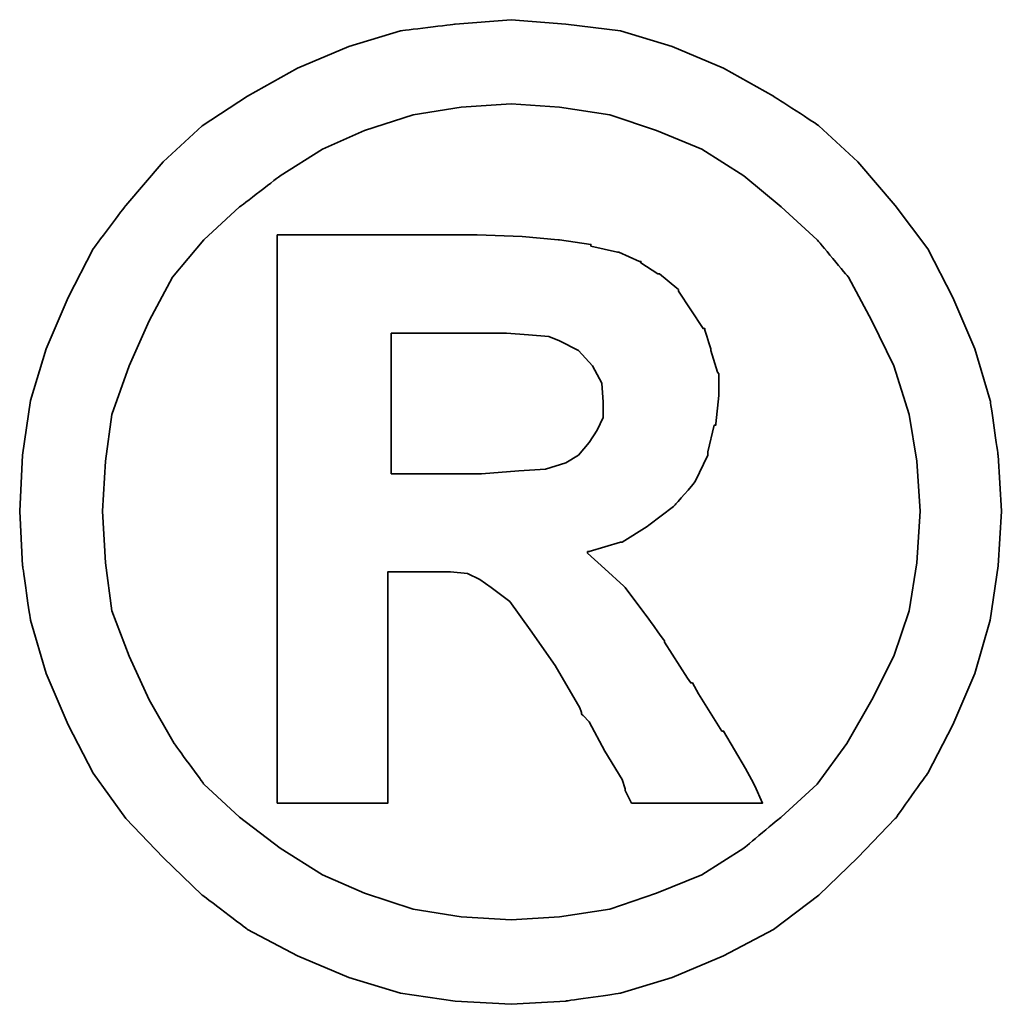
# Model space of a CAD drawing. Header units: millimetres. Extents: x 30 to 432, y -380 to -244.
# Tile 52 of 55: x 343.45 to 344.67, y -339.8 to -338.58. Entities that reach past the tile are written whole.
import ezdxf

# ---------------------------------------------------------------- set-up
doc = ezdxf.new("R2010")
doc.units = ezdxf.units.MM
doc.header["$LTSCALE"] = 0.15
doc.layers.add('DIM', color=4, linetype='CONTINUOUS')
doc.layers.add('layer 1', color=7, linetype='CONTINUOUS')

# ---------------------------------------------------------------- blocks, each defined once
blk = doc.blocks.new('TBI MOTION logo(完整正式版)')
at = {"layer": 'layer 1', "color": 22, "lineweight": 35}
for points, knots in [([(81.20634, 4.98624), (81.20634, 4.98624), (81.18649, 5.32862), (81.18649, 5.32862), (81.18649, 5.32862), (81.18649, 5.32862), (81.13886, 5.66206), (81.13886, 5.66206), (81.13886, 5.66206), (81.13886, 5.66206), (81.04359, 5.97764), (81.04359, 5.97764), (81.04359, 5.97764), (81.04359, 5.97764), (80.91061, 6.29124), (80.91061, 6.29124), (80.91061, 6.29124), (80.91061, 6.29124), (80.75778, 6.58697), (80.75778, 6.58697), (80.75778, 6.58697), (80.75778, 6.58697), (80.5593, 6.85294), (80.5593, 6.85294), (80.5593, 6.85294), (80.5593, 6.85294), (80.33105, 7.1189), (80.33105, 7.1189), (80.33105, 7.1189), (80.33105, 7.1189), (80.09287, 7.33921), (80.09287, 7.33921), (80.09287, 7.33921), (80.09287, 7.33921), (79.815, 7.51982), (79.815, 7.51982), (79.815, 7.51982), (79.815, 7.51982), (79.51133, 7.69051), (79.51133, 7.69051), (79.51133, 7.69051), (79.51133, 7.69051), (79.19773, 7.8235), (79.19773, 7.8235), (79.19773, 7.8235), (79.19773, 7.8235), (78.88215, 7.91877), (78.88215, 7.91877), (78.88215, 7.91877), (78.88215, 7.91877), (78.54871, 7.95846), (78.54871, 7.95846), (78.54871, 7.95846), (78.54871, 7.95846), (78.21526, 7.98625), (78.21526, 7.98625), (78.21526, 7.98625), (78.21526, 7.98625), (77.87388, 7.95846), (77.87388, 7.95846), (77.87388, 7.95846), (77.87388, 7.95846), (77.54044, 7.91877), (77.54044, 7.91877), (77.54044, 7.91877), (77.54044, 7.91877), (77.22485, 7.8235), (77.22485, 7.8235), (77.22485, 7.8235), (77.22485, 7.8235), (76.91027, 7.69051), (76.91027, 7.69051), (76.91027, 7.69051), (76.91027, 7.69051), (76.6056, 7.51982), (76.6056, 7.51982), (76.6056, 7.51982), (76.6056, 7.51982), (76.32972, 7.33921), (76.32972, 7.33921), (76.32972, 7.33921), (76.32972, 7.33921), (76.09154, 7.1189), (76.09154, 7.1189), (76.09154, 7.1189), (76.09154, 7.1189), (75.86329, 6.85294), (75.86329, 6.85294), (75.86329, 6.85294), (75.86329, 6.85294), (75.66382, 6.58697), (75.66382, 6.58697), (75.66382, 6.58697), (75.66382, 6.58697), (75.51099, 6.29124), (75.51099, 6.29124), (75.51099, 6.29124), (75.51099, 6.29124), (75.37702, 5.97764), (75.37702, 5.97764), (75.37702, 5.97764), (75.37702, 5.97764), (75.28175, 5.66206), (75.28175, 5.66206), (75.28175, 5.66206), (75.28175, 5.66206), (75.23411, 5.32862), (75.23411, 5.32862), (75.23411, 5.32862), (75.23411, 5.32862), (75.21625, 4.98624), (75.21625, 4.98624), (75.21625, 4.98624), (75.21625, 4.98624), (75.23411, 4.6528), (75.23411, 4.6528), (75.23411, 4.6528), (75.23411, 4.6528), (75.28175, 4.32035), (75.28175, 4.32035), (75.28175, 4.32035), (75.28175, 4.32035), (75.37702, 3.99583), (75.37702, 3.99583), (75.37702, 3.99583), (75.37702, 3.99583), (75.51099, 3.68224), (75.51099, 3.68224), (75.51099, 3.68224), (75.51099, 3.68224), (75.66382, 3.38749), (75.66382, 3.38749), (75.66382, 3.38749), (75.66382, 3.38749), (75.86329, 3.10963), (75.86329, 3.10963), (75.86329, 3.10963), (75.86329, 3.10963), (76.09154, 2.87145), (76.09154, 2.87145), (76.09154, 2.87145), (76.09154, 2.87145), (76.32972, 2.6432), (76.32972, 2.6432), (76.32972, 2.6432), (76.32972, 2.6432), (76.6056, 2.43381), (76.6056, 2.43381), (76.6056, 2.43381), (76.6056, 2.43381), (76.91027, 2.27205), (76.91027, 2.27205), (76.91027, 2.27205), (76.91027, 2.27205), (77.22485, 2.13906), (77.22485, 2.13906), (77.22485, 2.13906), (77.22485, 2.13906), (77.54044, 2.0438), (77.54044, 2.0438), (77.54044, 2.0438), (77.54044, 2.0438), (77.87388, 1.99616), (77.87388, 1.99616), (77.87388, 1.99616), (77.87388, 1.99616), (78.21526, 1.97631), (78.21526, 1.97631), (78.21526, 1.97631), (78.21526, 1.97631), (78.54871, 1.99616), (78.54871, 1.99616), (78.54871, 1.99616), (78.54871, 1.99616), (78.88215, 2.0438), (78.88215, 2.0438), (78.88215, 2.0438), (78.88215, 2.0438), (79.19773, 2.13906), (79.19773, 2.13906), (79.19773, 2.13906), (79.19773, 2.13906), (79.51133, 2.27205), (79.51133, 2.27205), (79.51133, 2.27205), (79.51133, 2.27205), (79.815, 2.43381), (79.815, 2.43381), (79.815, 2.43381), (79.815, 2.43381), (80.09287, 2.6432), (80.09287, 2.6432), (80.09287, 2.6432), (80.09287, 2.6432), (80.33105, 2.87145), (80.33105, 2.87145), (80.33105, 2.87145), (80.33105, 2.87145), (80.5593, 3.10963), (80.5593, 3.10963), (80.5593, 3.10963), (80.5593, 3.10963), (80.75778, 3.38749), (80.75778, 3.38749), (80.75778, 3.38749), (80.75778, 3.38749), (80.91061, 3.68224), (80.91061, 3.68224), (80.91061, 3.68224), (80.91061, 3.68224), (81.04359, 3.99583), (81.04359, 3.99583), (81.04359, 3.99583), (81.04359, 3.99583), (81.13886, 4.32035), (81.13886, 4.32035), (81.13886, 4.32035), (81.13886, 4.32035), (81.18649, 4.6528), (81.18649, 4.6528), (81.18649, 4.6528), (81.18649, 4.6528), (81.20634, 4.98624), (81.20634, 4.98624)], [0, 0, 0, 0, 0.0178571, 0.0178571, 0.0178571, 0.0178572, 0.0357143, 0.0357143, 0.0357143, 0.0357143, 0.0535714, 0.0535714, 0.0535714, 0.0535714, 0.0714286, 0.0714286, 0.0714286, 0.0714286, 0.0892857, 0.0892857, 0.0892857, 0.0892857, 0.1071429, 0.1071429, 0.1071429, 0.1071429, 0.125, 0.125, 0.125, 0.125, 0.1428571, 0.1428571, 0.1428571, 0.1428572, 0.1607143, 0.1607143, 0.1607143, 0.1607143, 0.1785714, 0.1785714, 0.1785714, 0.1785714, 0.1964286, 0.1964286, 0.1964286, 0.1964286, 0.2142857, 0.2142857, 0.2142857, 0.2142857, 0.2321429, 0.2321429, 0.2321429, 0.2321429, 0.25, 0.25, 0.25, 0.25, 0.2678571, 0.2678571, 0.2678571, 0.2678572, 0.2857143, 0.2857143, 0.2857143, 0.2857143, 0.3035714, 0.3035714, 0.3035714, 0.3035714, 0.3214286, 0.3214286, 0.3214286, 0.3214286, 0.3392857, 0.3392857, 0.3392857, 0.3392857, 0.3571429, 0.3571429, 0.3571429, 0.3571429, 0.375, 0.375, 0.375, 0.375, 0.3928571, 0.3928571, 0.3928571, 0.3928572, 0.4107143, 0.4107143, 0.4107143, 0.4107143, 0.4285714, 0.4285714, 0.4285714, 0.4285714, 0.4464286, 0.4464286, 0.4464286, 0.4464286, 0.4642857, 0.4642857, 0.4642857, 0.4642857, 0.4821429, 0.4821429, 0.4821429, 0.4821429, 0.5, 0.5, 0.5, 0.5, 0.5178571, 0.5178571, 0.5178571, 0.5178572, 0.5357143, 0.5357143, 0.5357143, 0.5357143, 0.5535714, 0.5535714, 0.5535714, 0.5535714, 0.5714286, 0.5714286, 0.5714286, 0.5714286, 0.5892857, 0.5892857, 0.5892857, 0.5892857, 0.6071429, 0.6071429, 0.6071429, 0.6071429, 0.625, 0.625, 0.625, 0.625, 0.6428571, 0.6428571, 0.6428571, 0.6428572, 0.6607143, 0.6607143, 0.6607143, 0.6607143, 0.6785714, 0.6785714, 0.6785714, 0.6785714, 0.6964286, 0.6964286, 0.6964286, 0.6964286, 0.7142857, 0.7142857, 0.7142857, 0.7142857, 0.7321429, 0.7321429, 0.7321429, 0.7321429, 0.75, 0.75, 0.75, 0.75, 0.7678571, 0.7678571, 0.7678571, 0.7678572, 0.7857143, 0.7857143, 0.7857143, 0.7857143, 0.8035714, 0.8035714, 0.8035714, 0.8035714, 0.8214286, 0.8214286, 0.8214286, 0.8214286, 0.8392857, 0.8392857, 0.8392857, 0.8392857, 0.8571429, 0.8571429, 0.8571429, 0.8571429, 0.875, 0.875, 0.875, 0.875, 0.8928571, 0.8928571, 0.8928571, 0.8928572, 0.9107143, 0.9107143, 0.9107143, 0.9107143, 0.9285714, 0.9285714, 0.9285714, 0.9285714, 0.9464286, 0.9464286, 0.9464286, 0.9464286, 0.9642857, 0.9642857, 0.9642857, 0.9642857, 0.9821429, 0.9821429, 0.9821429, 0.9821429, 1, 1, 1, 1]), ([(80.71014, 4.98624), (80.71014, 4.98624), (80.69129, 5.29091), (80.69129, 5.29091), (80.69129, 5.29091), (80.69129, 5.29091), (80.64464, 5.57672), (80.64464, 5.57672), (80.64464, 5.57672), (80.64464, 5.57672), (80.54937, 5.87245), (80.54937, 5.87245), (80.54937, 5.87245), (80.54937, 5.87245), (80.41639, 6.14833), (80.41639, 6.14833), (80.41639, 6.14833), (80.41639, 6.14833), (80.27349, 6.41429), (80.27349, 6.41429), (80.27349, 6.41429), (80.27349, 6.41429), (80.08295, 6.64255), (80.08295, 6.64255), (80.08295, 6.64255), (80.08295, 6.64255), (79.86264, 6.84301), (79.86264, 6.84301), (79.86264, 6.84301), (79.86264, 6.84301), (79.63439, 7.03355), (79.63439, 7.03355), (79.63439, 7.03355), (79.63439, 7.03355), (79.37835, 7.1963), (79.37835, 7.1963), (79.37835, 7.1963), (79.37835, 7.1963), (79.10246, 7.30944), (79.10246, 7.30944), (79.10246, 7.30944), (79.10246, 7.30944), (78.81665, 7.40471), (78.81665, 7.40471), (78.81665, 7.40471), (78.81665, 7.40471), (78.511, 7.45234), (78.511, 7.45234), (78.511, 7.45234), (78.511, 7.45234), (78.21526, 7.47219), (78.21526, 7.47219), (78.21526, 7.47219), (78.21526, 7.47219), (77.9106, 7.45234), (77.9106, 7.45234), (77.9106, 7.45234), (77.9106, 7.45234), (77.61685, 7.40471), (77.61685, 7.40471), (77.61685, 7.40471), (77.61685, 7.40471), (77.32012, 7.30944), (77.32012, 7.30944), (77.32012, 7.30944), (77.32012, 7.30944), (77.06309, 7.1963), (77.06309, 7.1963), (77.06309, 7.1963), (77.06309, 7.1963), (76.80606, 7.03355), (76.80606, 7.03355), (76.80606, 7.03355), (76.80606, 7.03355), (76.55797, 6.84301), (76.55797, 6.84301), (76.55797, 6.84301), (76.55797, 6.84301), (76.34063, 6.64255), (76.34063, 6.64255), (76.34063, 6.64255), (76.34063, 6.64255), (76.1491, 6.41429), (76.1491, 6.41429), (76.1491, 6.41429), (76.1491, 6.41429), (76.0062, 6.14833), (76.0062, 6.14833), (76.0062, 6.14833), (76.0062, 6.14833), (75.88314, 5.87245), (75.88314, 5.87245), (75.88314, 5.87245), (75.88314, 5.87245), (75.77794, 5.57672), (75.77794, 5.57672), (75.77794, 5.57672), (75.77794, 5.57672), (75.73924, 5.29091), (75.73924, 5.29091), (75.73924, 5.29091), (75.73924, 5.29091), (75.72039, 4.98624), (75.72039, 4.98624), (75.72039, 4.98624), (75.72039, 4.98624), (75.73924, 4.67165), (75.73924, 4.67165), (75.73924, 4.67165), (75.73924, 4.67165), (75.77794, 4.37791), (75.77794, 4.37791), (75.77794, 4.37791), (75.77794, 4.37791), (75.88314, 4.10102), (75.88314, 4.10102), (75.88314, 4.10102), (75.88314, 4.10102), (76.0062, 3.83407), (76.0062, 3.83407), (76.0062, 3.83407), (76.0062, 3.83407), (76.15902, 3.56811), (76.15902, 3.56811), (76.15902, 3.56811), (76.15902, 3.56811), (76.34063, 3.32001), (76.34063, 3.32001), (76.34063, 3.32001), (76.34063, 3.32001), (76.55797, 3.11955), (76.55797, 3.11955), (76.55797, 3.11955), (76.55797, 3.11955), (76.80606, 2.92901), (76.80606, 2.92901), (76.80606, 2.92901), (76.80606, 2.92901), (77.06309, 2.76725), (77.06309, 2.76725), (77.06309, 2.76725), (77.06309, 2.76725), (77.32012, 2.65412), (77.32012, 2.65412), (77.32012, 2.65412), (77.32012, 2.65412), (77.61685, 2.55786), (77.61685, 2.55786), (77.61685, 2.55786), (77.61685, 2.55786), (77.9106, 2.51022), (77.9106, 2.51022), (77.9106, 2.51022), (77.9106, 2.51022), (78.21526, 2.49137), (78.21526, 2.49137), (78.21526, 2.49137), (78.21526, 2.49137), (78.511, 2.51022), (78.511, 2.51022), (78.511, 2.51022), (78.511, 2.51022), (78.81665, 2.55786), (78.81665, 2.55786), (78.81665, 2.55786), (78.81665, 2.55786), (79.10246, 2.65412), (79.10246, 2.65412), (79.10246, 2.65412), (79.10246, 2.65412), (79.37835, 2.76725), (79.37835, 2.76725), (79.37835, 2.76725), (79.37835, 2.76725), (79.63439, 2.92901), (79.63439, 2.92901), (79.63439, 2.92901), (79.63439, 2.92901), (79.86264, 3.11955), (79.86264, 3.11955), (79.86264, 3.11955), (79.86264, 3.11955), (80.08295, 3.32001), (80.08295, 3.32001), (80.08295, 3.32001), (80.08295, 3.32001), (80.26356, 3.56811), (80.26356, 3.56811), (80.26356, 3.56811), (80.26356, 3.56811), (80.41639, 3.83407), (80.41639, 3.83407), (80.41639, 3.83407), (80.41639, 3.83407), (80.54937, 4.10102), (80.54937, 4.10102), (80.54937, 4.10102), (80.54937, 4.10102), (80.64464, 4.37791), (80.64464, 4.37791), (80.64464, 4.37791), (80.64464, 4.37791), (80.69129, 4.67165), (80.69129, 4.67165), (80.69129, 4.67165), (80.69129, 4.67165), (80.71014, 4.98624), (80.71014, 4.98624)], [0, 0, 0, 0, 0.0192308, 0.0192308, 0.0192308, 0.0192308, 0.0384615, 0.0384615, 0.0384615, 0.0384615, 0.0576923, 0.0576923, 0.0576923, 0.0576923, 0.0769231, 0.0769231, 0.0769231, 0.0769231, 0.0961538, 0.0961538, 0.0961538, 0.0961539, 0.1153846, 0.1153846, 0.1153846, 0.1153846, 0.1346154, 0.1346154, 0.1346154, 0.1346154, 0.1538462, 0.1538462, 0.1538462, 0.1538462, 0.1730769, 0.1730769, 0.1730769, 0.1730769, 0.1923077, 0.1923077, 0.1923077, 0.1923077, 0.2115385, 0.2115385, 0.2115385, 0.2115385, 0.2307692, 0.2307692, 0.2307692, 0.2307692, 0.25, 0.25, 0.25, 0.25, 0.2692308, 0.2692308, 0.2692308, 0.2692308, 0.2884615, 0.2884615, 0.2884615, 0.2884615, 0.3076923, 0.3076923, 0.3076923, 0.3076923, 0.3269231, 0.3269231, 0.3269231, 0.3269231, 0.3461538, 0.3461538, 0.3461538, 0.3461539, 0.3653846, 0.3653846, 0.3653846, 0.3653846, 0.3846154, 0.3846154, 0.3846154, 0.3846154, 0.4038462, 0.4038462, 0.4038462, 0.4038462, 0.4230769, 0.4230769, 0.4230769, 0.4230769, 0.4423077, 0.4423077, 0.4423077, 0.4423077, 0.4615385, 0.4615385, 0.4615385, 0.4615385, 0.4807692, 0.4807692, 0.4807692, 0.4807692, 0.5, 0.5, 0.5, 0.5, 0.5192308, 0.5192308, 0.5192308, 0.5192308, 0.5384615, 0.5384615, 0.5384615, 0.5384615, 0.5576923, 0.5576923, 0.5576923, 0.5576923, 0.5769231, 0.5769231, 0.5769231, 0.5769231, 0.5961538, 0.5961538, 0.5961538, 0.5961539, 0.6153846, 0.6153846, 0.6153846, 0.6153846, 0.6346154, 0.6346154, 0.6346154, 0.6346154, 0.6538462, 0.6538462, 0.6538462, 0.6538462, 0.6730769, 0.6730769, 0.6730769, 0.6730769, 0.6923077, 0.6923077, 0.6923077, 0.6923077, 0.7115385, 0.7115385, 0.7115385, 0.7115385, 0.7307692, 0.7307692, 0.7307692, 0.7307692, 0.75, 0.75, 0.75, 0.75, 0.7692308, 0.7692308, 0.7692308, 0.7692308, 0.7884615, 0.7884615, 0.7884615, 0.7884615, 0.8076923, 0.8076923, 0.8076923, 0.8076923, 0.8269231, 0.8269231, 0.8269231, 0.8269231, 0.8461538, 0.8461538, 0.8461538, 0.8461539, 0.8653846, 0.8653846, 0.8653846, 0.8653846, 0.8846154, 0.8846154, 0.8846154, 0.8846154, 0.9038462, 0.9038462, 0.9038462, 0.9038462, 0.9230769, 0.9230769, 0.9230769, 0.9230769, 0.9423077, 0.9423077, 0.9423077, 0.9423077, 0.9615385, 0.9615385, 0.9615385, 0.9615385, 0.9807692, 0.9807692, 0.9807692, 0.9807692, 1, 1, 1, 1]), ([(76.78721, 3.2823), (76.78721, 3.2823), (76.78721, 3.32001), (76.78721, 3.32001), (76.78721, 3.32001), (76.78721, 3.32001), (76.78721, 3.42422), (76.78721, 3.42422), (76.78721, 3.42422), (76.78721, 3.42422), (76.78721, 3.59689), (76.78721, 3.59689), (76.78721, 3.59689), (76.78721, 3.59689), (76.78721, 3.80529), (76.78721, 3.80529), (76.78721, 3.80529), (76.78721, 3.80529), (76.78721, 4.0524), (76.78721, 4.0524), (76.78721, 4.0524), (76.78721, 4.0524), (76.78721, 4.32035), (76.78721, 4.32035), (76.78721, 4.32035), (76.78721, 4.32035), (76.78721, 4.92868), (76.78721, 4.92868), (76.78721, 4.92868), (76.78721, 4.92868), (76.78721, 5.53801), (76.78721, 5.53801), (76.78721, 5.53801), (76.78721, 5.53801), (76.78721, 5.82482), (76.78721, 5.82482), (76.78721, 5.82482), (76.78721, 5.82482), (76.78721, 6.07291), (76.78721, 6.07291), (76.78721, 6.07291), (76.78721, 6.07291), (76.78721, 6.30017), (76.78721, 6.30017), (76.78721, 6.30017), (76.78721, 6.30017), (76.78721, 6.45399), (76.78721, 6.45399), (76.78721, 6.45399), (76.78721, 6.45399), (76.78721, 6.5572), (76.78721, 6.5572), (76.78721, 6.5572), (76.78721, 6.5572), (76.78721, 6.59689), (76.78721, 6.59689), (76.78721, 6.59689), (76.78721, 6.59689), (76.78721, 6.67232), (76.78721, 6.67232), (76.78721, 6.67232), (76.78721, 6.67232), (76.8537, 6.67232), (76.8537, 6.67232), (76.8537, 6.67232), (76.8537, 6.67232), (76.87355, 6.67232), (76.87355, 6.67232), (76.87355, 6.67232), (76.87355, 6.67232), (76.91027, 6.67232), (76.91027, 6.67232), (76.91027, 6.67232), (76.91027, 6.67232), (77.04424, 6.67232), (77.04424, 6.67232), (77.04424, 6.67232), (77.04424, 6.67232), (77.22485, 6.67232), (77.22485, 6.67232), (77.22485, 6.67232), (77.22485, 6.67232), (77.43524, 6.67232), (77.43524, 6.67232), (77.43524, 6.67232), (77.43524, 6.67232), (77.65357, 6.67232), (77.65357, 6.67232), (77.65357, 6.67232), (77.65357, 6.67232), (77.82625, 6.67232), (77.82625, 6.67232), (77.82625, 6.67232), (77.82625, 6.67232), (77.94037, 6.67232), (77.94037, 6.67232), (77.94037, 6.67232), (77.94037, 6.67232), (77.97709, 6.67232), (77.97709, 6.67232), (77.97709, 6.67232), (77.97709, 6.67232), (77.99694, 6.67232), (77.99694, 6.67232), (77.99694, 6.67232), (77.99694, 6.67232), (78.00686, 6.67232), (78.00686, 6.67232), (78.00686, 6.67232), (78.00686, 6.67232), (78.28275, 6.6624), (78.28275, 6.6624), (78.28275, 6.6624), (78.28275, 6.6624), (78.50107, 6.64255), (78.50107, 6.64255), (78.50107, 6.64255), (78.50107, 6.64255), (78.511, 6.64255), (78.511, 6.64255), (78.511, 6.64255), (78.511, 6.64255), (78.70154, 6.61476), (78.70154, 6.61476), (78.70154, 6.61476), (78.70154, 6.61476), (78.70154, 6.60483), (78.70154, 6.60483), (78.70154, 6.60483), (78.70154, 6.60483), (78.86429, 6.56713), (78.86429, 6.56713), (78.86429, 6.56713), (78.86429, 6.56713), (78.87223, 6.56713), (78.87223, 6.56713), (78.87223, 6.56713), (78.87223, 6.56713), (78.99727, 6.51056), (78.99727, 6.51056), (78.99727, 6.51056), (78.99727, 6.51056), (79.00719, 6.51056), (79.00719, 6.51056), (79.00719, 6.51056), (79.00719, 6.51056), (79.00719, 6.50162), (79.00719, 6.50162), (79.00719, 6.50162), (79.00719, 6.50162), (79.1104, 6.43415), (79.1104, 6.43415), (79.1104, 6.43415), (79.1104, 6.43415), (79.12132, 6.43415), (79.12132, 6.43415), (79.12132, 6.43415), (79.12132, 6.43415), (79.22552, 6.34781), (79.22552, 6.34781), (79.22552, 6.34781), (79.22552, 6.34781), (79.23544, 6.33888), (79.23544, 6.33888), (79.23544, 6.33888), (79.23544, 6.33888), (79.23544, 6.32895), (79.23544, 6.32895), (79.23544, 6.32895), (79.23544, 6.32895), (79.31087, 6.21483), (79.31087, 6.21483), (79.31087, 6.21483), (79.31087, 6.21483), (79.38629, 6.1007), (79.38629, 6.1007), (79.38629, 6.1007), (79.38629, 6.1007), (79.3972, 6.1007), (79.3972, 6.1007), (79.3972, 6.1007), (79.3972, 6.1007), (79.3972, 6.09078), (79.3972, 6.09078), (79.3972, 6.09078), (79.3972, 6.09078), (79.43392, 5.97764), (79.43392, 5.97764), (79.43392, 5.97764), (79.43392, 5.97764), (79.43392, 5.96772), (79.43392, 5.96772), (79.43392, 5.96772), (79.43392, 5.96772), (79.47362, 5.83474), (79.47362, 5.83474), (79.47362, 5.83474), (79.47362, 5.83474), (79.48156, 5.82482), (79.48156, 5.82482), (79.48156, 5.82482), (79.48156, 5.82482), (79.48156, 5.69977), (79.48156, 5.69977), (79.48156, 5.69977), (79.48156, 5.69977), (79.48156, 5.69183), (79.48156, 5.69183), (79.48156, 5.69183), (79.48156, 5.69183), (79.4637, 5.51915), (79.4637, 5.51915), (79.4637, 5.51915), (79.4637, 5.51915), (79.4637, 5.51122), (79.4637, 5.51122), (79.4637, 5.51122), (79.4637, 5.51122), (79.45377, 5.51122), (79.45377, 5.51122), (79.45377, 5.51122), (79.45377, 5.51122), (79.41507, 5.34847), (79.41507, 5.34847), (79.41507, 5.34847), (79.41507, 5.34847), (79.41507, 5.33854), (79.41507, 5.33854), (79.41507, 5.33854), (79.41507, 5.33854), (79.41507, 5.32862), (79.41507, 5.32862), (79.41507, 5.32862), (79.41507, 5.32862), (79.33865, 5.16785), (79.33865, 5.16785), (79.33865, 5.16785), (79.33865, 5.16785), (79.33071, 5.15693), (79.33071, 5.15693), (79.33071, 5.15693), (79.33071, 5.15693), (79.2156, 5.02495), (79.2156, 5.02495), (79.2156, 5.02495), (79.2156, 5.02495), (79.20567, 5.01502), (79.20567, 5.01502), (79.20567, 5.01502), (79.20567, 5.01502), (79.05483, 4.89991), (79.05483, 4.89991), (79.05483, 4.89991), (79.05483, 4.89991), (79.04491, 4.89197), (79.04491, 4.89197), (79.04491, 4.89197), (79.04491, 4.89197), (78.89208, 4.7967), (78.89208, 4.7967), (78.89208, 4.7967), (78.89208, 4.7967), (78.88215, 4.7967), (78.88215, 4.7967), (78.88215, 4.7967), (78.88215, 4.7967), (78.69161, 4.73913), (78.69161, 4.73913), (78.69161, 4.73913), (78.69161, 4.73913), (78.68169, 4.73913), (78.68169, 4.73913), (78.68169, 4.73913), (78.68169, 4.73913), (78.68169, 4.72921), (78.68169, 4.72921), (78.68169, 4.72921), (78.68169, 4.72921), (78.78688, 4.63394), (78.78688, 4.63394), (78.78688, 4.63394), (78.78688, 4.63394), (78.902, 4.52875), (78.902, 4.52875), (78.902, 4.52875), (78.902, 4.52875), (78.91093, 4.52081), (78.91093, 4.52081), (78.91093, 4.52081), (78.91093, 4.52081), (79.02506, 4.36798), (79.02506, 4.36798), (79.02506, 4.36798), (79.02506, 4.36798), (79.1501, 4.1953), (79.1501, 4.1953), (79.1501, 4.1953), (79.1501, 4.1953), (79.1501, 4.18736), (79.1501, 4.18736), (79.1501, 4.18736), (79.1501, 4.18736), (79.29201, 3.96705), (79.29201, 3.96705), (79.29201, 3.96705), (79.29201, 3.96705), (79.31087, 3.93828), (79.31087, 3.93828), (79.31087, 3.93828), (79.31087, 3.93828), (79.32079, 3.93828), (79.32079, 3.93828), (79.32079, 3.93828), (79.32079, 3.93828), (79.3585, 3.87178), (79.3585, 3.87178), (79.3585, 3.87178), (79.3585, 3.87178), (79.50141, 3.64353), (79.50141, 3.64353), (79.50141, 3.64353), (79.50141, 3.64353), (79.51133, 3.64353), (79.51133, 3.64353), (79.51133, 3.64353), (79.51133, 3.64353), (79.64431, 3.41528), (79.64431, 3.41528), (79.64431, 3.41528), (79.64431, 3.41528), (79.68202, 3.3478), (79.68202, 3.3478), (79.68202, 3.3478), (79.68202, 3.3478), (79.70187, 3.31009), (79.70187, 3.31009), (79.70187, 3.31009), (79.70187, 3.31009), (79.7495, 3.2049), (79.7495, 3.2049), (79.7495, 3.2049), (79.7495, 3.2049), (79.64431, 3.2049), (79.64431, 3.2049), (79.64431, 3.2049), (79.64431, 3.2049), (79.62546, 3.2049), (79.62546, 3.2049), (79.62546, 3.2049), (79.62546, 3.2049), (79.53912, 3.2049), (79.53912, 3.2049), (79.53912, 3.2049), (79.53912, 3.2049), (79.31087, 3.2049), (79.31087, 3.2049), (79.31087, 3.2049), (79.31087, 3.2049), (79.08262, 3.2049), (79.08262, 3.2049), (79.08262, 3.2049), (79.08262, 3.2049), (79.00719, 3.2049), (79.00719, 3.2049), (79.00719, 3.2049), (79.00719, 3.2049), (78.98735, 3.2049), (78.98735, 3.2049), (78.98735, 3.2049), (78.98735, 3.2049), (78.94964, 3.2049), (78.94964, 3.2049), (78.94964, 3.2049), (78.94964, 3.2049), (78.92979, 3.24459), (78.92979, 3.24459), (78.92979, 3.24459), (78.92979, 3.24459), (78.91093, 3.2823), (78.91093, 3.2823), (78.91093, 3.2823), (78.91093, 3.2823), (78.91093, 3.29223), (78.91093, 3.29223), (78.91093, 3.29223), (78.91093, 3.29223), (78.89208, 3.3478), (78.89208, 3.3478), (78.89208, 3.3478), (78.89208, 3.3478), (78.78688, 3.52048), (78.78688, 3.52048), (78.78688, 3.52048), (78.78688, 3.52048), (78.69161, 3.7001), (78.69161, 3.7001), (78.69161, 3.7001), (78.69161, 3.7001), (78.6539, 3.7388), (78.6539, 3.7388), (78.6539, 3.7388), (78.6539, 3.7388), (78.64398, 3.74873), (78.64398, 3.74873), (78.64398, 3.74873), (78.64398, 3.74873), (78.64398, 3.75766), (78.64398, 3.75766), (78.64398, 3.75766), (78.64398, 3.75766), (78.63405, 3.78644), (78.63405, 3.78644), (78.63405, 3.78644), (78.63405, 3.78644), (78.48321, 4.04347), (78.48321, 4.04347), (78.48321, 4.04347), (78.48321, 4.04347), (78.33038, 4.2618), (78.33038, 4.2618), (78.33038, 4.2618), (78.33038, 4.2618), (78.20732, 4.43447), (78.20732, 4.43447), (78.20732, 4.43447), (78.20732, 4.43447), (78.09221, 4.52081), (78.09221, 4.52081), (78.09221, 4.52081), (78.09221, 4.52081), (78.02472, 4.56845), (78.02472, 4.56845), (78.02472, 4.56845), (78.02472, 4.56845), (77.9493, 4.60616), (77.9493, 4.60616), (77.9493, 4.60616), (77.9493, 4.60616), (77.8451, 4.61608), (77.8451, 4.61608), (77.8451, 4.61608), (77.8451, 4.61608), (77.71113, 4.61608), (77.71113, 4.61608), (77.71113, 4.61608), (77.71113, 4.61608), (77.69128, 4.61608), (77.69128, 4.61608), (77.69128, 4.61608), (77.69128, 4.61608), (77.67342, 4.61608), (77.67342, 4.61608), (77.67342, 4.61608), (77.67342, 4.61608), (77.5583, 4.61608), (77.5583, 4.61608), (77.5583, 4.61608), (77.5583, 4.61608), (77.46303, 4.61608), (77.46303, 4.61608), (77.46303, 4.61608), (77.46303, 4.61608), (77.46303, 4.54761), (77.46303, 4.54761), (77.46303, 4.54761), (77.46303, 4.54761), (77.46303, 4.47318), (77.46303, 4.47318), (77.46303, 4.47318), (77.46303, 4.47318), (77.46303, 4.24294), (77.46303, 4.24294), (77.46303, 4.24294), (77.46303, 4.24294), (77.46303, 3.99583), (77.46303, 3.99583), (77.46303, 3.99583), (77.46303, 3.99583), (77.46303, 3.72888), (77.46303, 3.72888), (77.46303, 3.72888), (77.46303, 3.72888), (77.46303, 3.51055), (77.46303, 3.51055), (77.46303, 3.51055), (77.46303, 3.51055), (77.46303, 3.42422), (77.46303, 3.42422), (77.46303, 3.42422), (77.46303, 3.42422), (77.46303, 3.35773), (77.46303, 3.35773), (77.46303, 3.35773), (77.46303, 3.35773), (77.46303, 3.30017), (77.46303, 3.30017), (77.46303, 3.30017), (77.46303, 3.30017), (77.46303, 3.2823), (77.46303, 3.2823), (77.46303, 3.2823), (77.46303, 3.2823), (77.46303, 3.2049), (77.46303, 3.2049), (77.46303, 3.2049), (77.46303, 3.2049), (77.39753, 3.2049), (77.39753, 3.2049), (77.39753, 3.2049), (77.39753, 3.2049), (77.37768, 3.2049), (77.37768, 3.2049), (77.37768, 3.2049), (77.37768, 3.2049), (77.32012, 3.2049), (77.32012, 3.2049), (77.32012, 3.2049), (77.32012, 3.2049), (77.12165, 3.2049), (77.12165, 3.2049), (77.12165, 3.2049), (77.12165, 3.2049), (76.94897, 3.2049), (76.94897, 3.2049), (76.94897, 3.2049), (76.94897, 3.2049), (76.8924, 3.2049), (76.8924, 3.2049), (76.8924, 3.2049), (76.8924, 3.2049), (76.8537, 3.2049), (76.8537, 3.2049), (76.8537, 3.2049), (76.8537, 3.2049), (76.78721, 3.2049), (76.78721, 3.2049), (76.78721, 3.2049), (76.78721, 3.2049), (76.78721, 3.2823), (76.78721, 3.2823)], [0, 0, 0, 0, 0.0074074, 0.0074074, 0.0074074, 0.0074074, 0.0148148, 0.0148148, 0.0148148, 0.0148148, 0.0222222, 0.0222222, 0.0222222, 0.0222222, 0.0296296, 0.0296296, 0.0296296, 0.0296296, 0.037037, 0.037037, 0.037037, 0.037037, 0.0444444, 0.0444444, 0.0444444, 0.0444445, 0.0518519, 0.0518519, 0.0518519, 0.0518519, 0.0592593, 0.0592593, 0.0592593, 0.0592593, 0.0666667, 0.0666667, 0.0666667, 0.0666667, 0.0740741, 0.0740741, 0.0740741, 0.0740741, 0.0814815, 0.0814815, 0.0814815, 0.0814815, 0.0888889, 0.0888889, 0.0888889, 0.0888889, 0.0962963, 0.0962963, 0.0962963, 0.0962963, 0.1037037, 0.1037037, 0.1037037, 0.1037037, 0.1111111, 0.1111111, 0.1111111, 0.1111111, 0.1185185, 0.1185185, 0.1185185, 0.1185185, 0.1259259, 0.1259259, 0.1259259, 0.1259259, 0.1333333, 0.1333333, 0.1333333, 0.1333333, 0.1407407, 0.1407407, 0.1407407, 0.1407408, 0.1481481, 0.1481481, 0.1481481, 0.1481482, 0.1555556, 0.1555556, 0.1555556, 0.1555556, 0.162963, 0.162963, 0.162963, 0.162963, 0.1703704, 0.1703704, 0.1703704, 0.1703704, 0.1777778, 0.1777778, 0.1777778, 0.1777778, 0.1851852, 0.1851852, 0.1851852, 0.1851852, 0.1925926, 0.1925926, 0.1925926, 0.1925926, 0.2, 0.2, 0.2, 0.2, 0.2074074, 0.2074074, 0.2074074, 0.2074074, 0.2148148, 0.2148148, 0.2148148, 0.2148148, 0.2222222, 0.2222222, 0.2222222, 0.2222222, 0.2296296, 0.2296296, 0.2296296, 0.2296296, 0.237037, 0.237037, 0.237037, 0.237037, 0.2444444, 0.2444444, 0.2444444, 0.2444445, 0.2518519, 0.2518519, 0.2518519, 0.2518519, 0.2592593, 0.2592593, 0.2592593, 0.2592593, 0.2666667, 0.2666667, 0.2666667, 0.2666667, 0.2740741, 0.2740741, 0.2740741, 0.2740741, 0.2814815, 0.2814815, 0.2814815, 0.2814815, 0.2888889, 0.2888889, 0.2888889, 0.2888889, 0.2962963, 0.2962963, 0.2962963, 0.2962963, 0.3037037, 0.3037037, 0.3037037, 0.3037037, 0.3111111, 0.3111111, 0.3111111, 0.3111111, 0.3185185, 0.3185185, 0.3185185, 0.3185185, 0.3259259, 0.3259259, 0.3259259, 0.3259259, 0.3333333, 0.3333333, 0.3333333, 0.3333333, 0.3407407, 0.3407407, 0.3407407, 0.3407408, 0.3481481, 0.3481481, 0.3481481, 0.3481482, 0.3555556, 0.3555556, 0.3555556, 0.3555556, 0.362963, 0.362963, 0.362963, 0.362963, 0.3703704, 0.3703704, 0.3703704, 0.3703704, 0.3777778, 0.3777778, 0.3777778, 0.3777778, 0.3851852, 0.3851852, 0.3851852, 0.3851852, 0.3925926, 0.3925926, 0.3925926, 0.3925926, 0.4, 0.4, 0.4, 0.4, 0.4074074, 0.4074074, 0.4074074, 0.4074074, 0.4148148, 0.4148148, 0.4148148, 0.4148148, 0.4222222, 0.4222222, 0.4222222, 0.4222222, 0.4296296, 0.4296296, 0.4296296, 0.4296296, 0.437037, 0.437037, 0.437037, 0.437037, 0.4444444, 0.4444444, 0.4444444, 0.4444445, 0.4518519, 0.4518519, 0.4518519, 0.4518519, 0.4592593, 0.4592593, 0.4592593, 0.4592593, 0.4666667, 0.4666667, 0.4666667, 0.4666667, 0.4740741, 0.4740741, 0.4740741, 0.4740741, 0.4814815, 0.4814815, 0.4814815, 0.4814815, 0.4888889, 0.4888889, 0.4888889, 0.4888889, 0.4962963, 0.4962963, 0.4962963, 0.4962963, 0.5037037, 0.5037037, 0.5037037, 0.5037037, 0.5111111, 0.5111111, 0.5111111, 0.5111111, 0.5185185, 0.5185185, 0.5185185, 0.5185185, 0.5259259, 0.5259259, 0.5259259, 0.5259259, 0.5333333, 0.5333333, 0.5333333, 0.5333333, 0.5407407, 0.5407407, 0.5407407, 0.5407408, 0.5481481, 0.5481481, 0.5481481, 0.5481482, 0.5555556, 0.5555556, 0.5555556, 0.5555556, 0.562963, 0.562963, 0.562963, 0.562963, 0.5703704, 0.5703704, 0.5703704, 0.5703704, 0.5777778, 0.5777778, 0.5777778, 0.5777778, 0.5851852, 0.5851852, 0.5851852, 0.5851852, 0.5925926, 0.5925926, 0.5925926, 0.5925926, 0.6, 0.6, 0.6, 0.6, 0.6074074, 0.6074074, 0.6074074, 0.6074074, 0.6148148, 0.6148148, 0.6148148, 0.6148148, 0.6222222, 0.6222222, 0.6222222, 0.6222222, 0.6296296, 0.6296296, 0.6296296, 0.6296296, 0.637037, 0.637037, 0.637037, 0.637037, 0.6444444, 0.6444444, 0.6444444, 0.6444445, 0.6518519, 0.6518519, 0.6518519, 0.6518519, 0.6592593, 0.6592593, 0.6592593, 0.6592593, 0.6666667, 0.6666667, 0.6666667, 0.6666667, 0.6740741, 0.6740741, 0.6740741, 0.6740741, 0.6814815, 0.6814815, 0.6814815, 0.6814815, 0.6888889, 0.6888889, 0.6888889, 0.6888889, 0.6962963, 0.6962963, 0.6962963, 0.6962963, 0.7037037, 0.7037037, 0.7037037, 0.7037037, 0.7111111, 0.7111111, 0.7111111, 0.7111111, 0.7185185, 0.7185185, 0.7185185, 0.7185185, 0.7259259, 0.7259259, 0.7259259, 0.7259259, 0.7333333, 0.7333333, 0.7333333, 0.7333333, 0.7407407, 0.7407407, 0.7407407, 0.7407408, 0.7481481, 0.7481481, 0.7481481, 0.7481482, 0.7555556, 0.7555556, 0.7555556, 0.7555556, 0.762963, 0.762963, 0.762963, 0.762963, 0.7703704, 0.7703704, 0.7703704, 0.7703704, 0.7777778, 0.7777778, 0.7777778, 0.7777778, 0.7851852, 0.7851852, 0.7851852, 0.7851852, 0.7925926, 0.7925926, 0.7925926, 0.7925926, 0.8, 0.8, 0.8, 0.8, 0.8074074, 0.8074074, 0.8074074, 0.8074074, 0.8148148, 0.8148148, 0.8148148, 0.8148148, 0.8222222, 0.8222222, 0.8222222, 0.8222222, 0.8296296, 0.8296296, 0.8296296, 0.8296296, 0.837037, 0.837037, 0.837037, 0.837037, 0.8444444, 0.8444444, 0.8444444, 0.8444445, 0.8518519, 0.8518519, 0.8518519, 0.8518519, 0.8592593, 0.8592593, 0.8592593, 0.8592593, 0.8666667, 0.8666667, 0.8666667, 0.8666667, 0.8740741, 0.8740741, 0.8740741, 0.8740741, 0.8814815, 0.8814815, 0.8814815, 0.8814815, 0.8888889, 0.8888889, 0.8888889, 0.8888889, 0.8962963, 0.8962963, 0.8962963, 0.8962963, 0.9037037, 0.9037037, 0.9037037, 0.9037037, 0.9111111, 0.9111111, 0.9111111, 0.9111111, 0.9185185, 0.9185185, 0.9185185, 0.9185185, 0.9259259, 0.9259259, 0.9259259, 0.9259259, 0.9333333, 0.9333333, 0.9333333, 0.9333333, 0.9407407, 0.9407407, 0.9407407, 0.9407408, 0.9481481, 0.9481481, 0.9481481, 0.9481482, 0.9555556, 0.9555556, 0.9555556, 0.9555556, 0.962963, 0.962963, 0.962963, 0.962963, 0.9703704, 0.9703704, 0.9703704, 0.9703704, 0.9777778, 0.9777778, 0.9777778, 0.9777778, 0.9851852, 0.9851852, 0.9851852, 0.9851852, 0.9925926, 0.9925926, 0.9925926, 0.9925926, 1, 1, 1, 1]), ([(77.48288, 6.07291), (77.48288, 6.07291), (77.48288, 5.99551), (77.48288, 5.99551), (77.48288, 5.99551), (77.48288, 5.99551), (77.48288, 5.82482), (77.48288, 5.82482), (77.48288, 5.82482), (77.48288, 5.82482), (77.48288, 5.63328), (77.48288, 5.63328), (77.48288, 5.63328), (77.48288, 5.63328), (77.48288, 5.46358), (77.48288, 5.46358), (77.48288, 5.46358), (77.48288, 5.46358), (77.48288, 5.29091), (77.48288, 5.29091), (77.48288, 5.29091), (77.48288, 5.29091), (77.48288, 5.21449), (77.48288, 5.21449), (77.48288, 5.21449), (77.48288, 5.21449), (77.50074, 5.21449), (77.50074, 5.21449), (77.50074, 5.21449), (77.50074, 5.21449), (77.71113, 5.21449), (77.71113, 5.21449), (77.71113, 5.21449), (77.71113, 5.21449), (77.94037, 5.21449), (77.94037, 5.21449), (77.94037, 5.21449), (77.94037, 5.21449), (78.01579, 5.21449), (78.01579, 5.21449), (78.01579, 5.21449), (78.01579, 5.21449), (78.03465, 5.21449), (78.03465, 5.21449), (78.03465, 5.21449), (78.03465, 5.21449), (78.2629, 5.23335), (78.2629, 5.23335), (78.2629, 5.23335), (78.2629, 5.23335), (78.42565, 5.24327), (78.42565, 5.24327), (78.42565, 5.24327), (78.42565, 5.24327), (78.54871, 5.28098), (78.54871, 5.28098), (78.54871, 5.28098), (78.54871, 5.28098), (78.62611, 5.32862), (78.62611, 5.32862), (78.62611, 5.32862), (78.62611, 5.32862), (78.69161, 5.40503), (78.69161, 5.40503), (78.69161, 5.40503), (78.69161, 5.40503), (78.73925, 5.48145), (78.73925, 5.48145), (78.73925, 5.48145), (78.73925, 5.48145), (78.77696, 5.55885), (78.77696, 5.55885), (78.77696, 5.55885), (78.77696, 5.55885), (78.77696, 5.65214), (78.77696, 5.65214), (78.77696, 5.65214), (78.77696, 5.65214), (78.76902, 5.76726), (78.76902, 5.76726), (78.76902, 5.76726), (78.76902, 5.76726), (78.71146, 5.87245), (78.71146, 5.87245), (78.71146, 5.87245), (78.71146, 5.87245), (78.62611, 5.96772), (78.62611, 5.96772), (78.62611, 5.96772), (78.62611, 5.96772), (78.511, 6.02528), (78.511, 6.02528), (78.511, 6.02528), (78.511, 6.02528), (78.44451, 6.05306), (78.44451, 6.05306), (78.44451, 6.05306), (78.44451, 6.05306), (78.32046, 6.06299), (78.32046, 6.06299), (78.32046, 6.06299), (78.32046, 6.06299), (78.18748, 6.07291), (78.18748, 6.07291), (78.18748, 6.07291), (78.18748, 6.07291), (77.99694, 6.07291), (77.99694, 6.07291), (77.99694, 6.07291), (77.99694, 6.07291), (77.97709, 6.07291), (77.97709, 6.07291), (77.97709, 6.07291), (77.97709, 6.07291), (77.90167, 6.07291), (77.90167, 6.07291), (77.90167, 6.07291), (77.90167, 6.07291), (77.69128, 6.07291), (77.69128, 6.07291), (77.69128, 6.07291), (77.69128, 6.07291), (77.50074, 6.07291), (77.50074, 6.07291), (77.50074, 6.07291), (77.50074, 6.07291), (77.48288, 6.07291), (77.48288, 6.07291)], [0, 0, 0, 0, 0.03125, 0.03125, 0.03125, 0.03125, 0.0625, 0.0625, 0.0625, 0.0625, 0.09375, 0.09375, 0.09375, 0.09375, 0.125, 0.125, 0.125, 0.125, 0.15625, 0.15625, 0.15625, 0.15625, 0.1875, 0.1875, 0.1875, 0.1875, 0.21875, 0.21875, 0.21875, 0.21875, 0.25, 0.25, 0.25, 0.25, 0.28125, 0.28125, 0.28125, 0.28125, 0.3125, 0.3125, 0.3125, 0.3125, 0.34375, 0.34375, 0.34375, 0.34375, 0.375, 0.375, 0.375, 0.375, 0.40625, 0.40625, 0.40625, 0.40625, 0.4375, 0.4375, 0.4375, 0.4375, 0.46875, 0.46875, 0.46875, 0.46875, 0.5, 0.5, 0.5, 0.5, 0.53125, 0.53125, 0.53125, 0.53125, 0.5625, 0.5625, 0.5625, 0.5625, 0.59375, 0.59375, 0.59375, 0.59375, 0.625, 0.625, 0.625, 0.625, 0.65625, 0.65625, 0.65625, 0.65625, 0.6875, 0.6875, 0.6875, 0.6875, 0.71875, 0.71875, 0.71875, 0.71875, 0.75, 0.75, 0.75, 0.75, 0.78125, 0.78125, 0.78125, 0.78125, 0.8125, 0.8125, 0.8125, 0.8125, 0.84375, 0.84375, 0.84375, 0.84375, 0.875, 0.875, 0.875, 0.875, 0.90625, 0.90625, 0.90625, 0.90625, 0.9375, 0.9375, 0.9375, 0.9375, 0.96875, 0.96875, 0.96875, 0.96875, 1, 1, 1, 1])]:
    blk.add_open_spline(points, degree=3, knots=knots, dxfattribs=at)

msp = doc.modelspace()

# ---------------------------------------------------------------- block references
at = {"layer": 'DIM', "color": 0, "xscale": 0.203283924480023, "yscale": 0.203283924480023, "zscale": 0.203283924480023}
msp.add_blockref('TBI MOTION logo(完整正式版)', (328.1585, -340.2015), dxfattribs=at)

doc.saveas('drawing.dxf')
